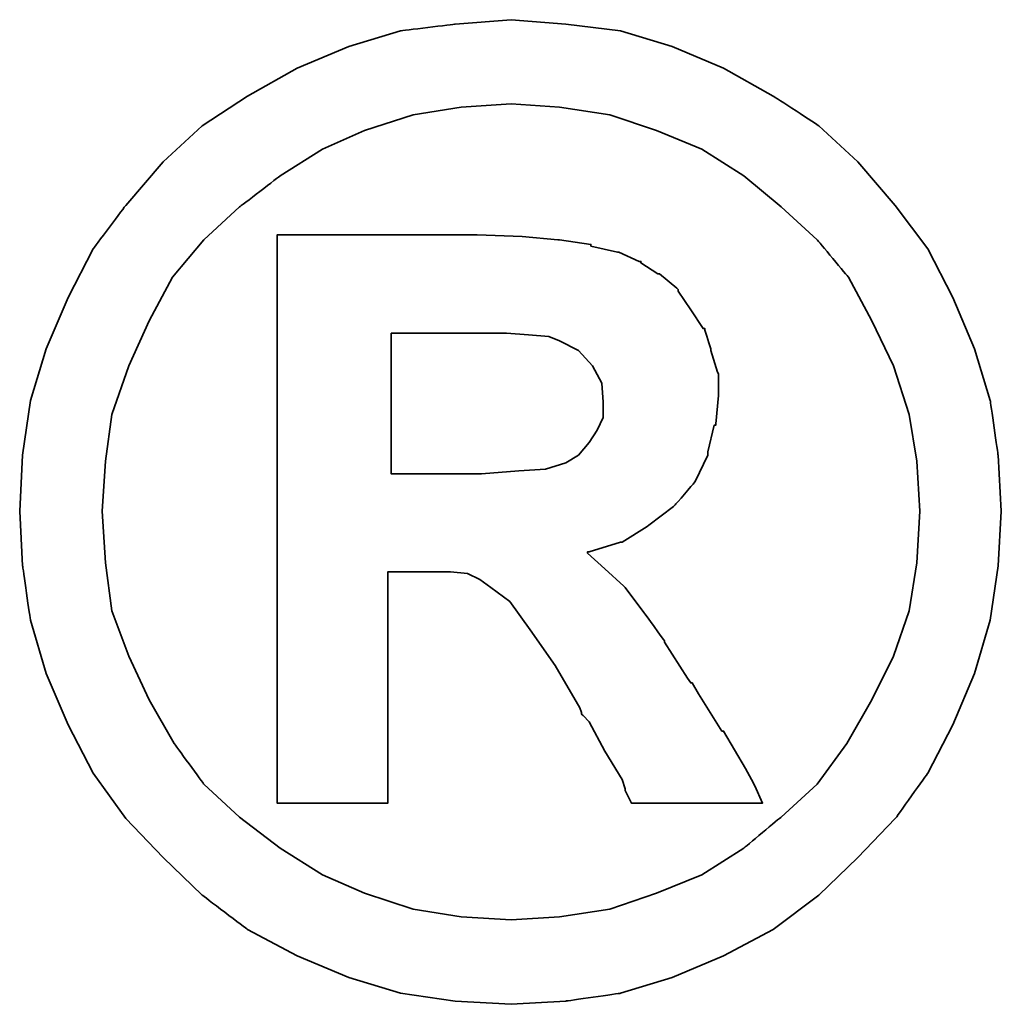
# Model space of a CAD drawing. Header units: millimetres. Extents: x 21 to 336, y 91 to 206.
# Tile 53 of 57: x 285.013 to 285.833, y 129.634 to 130.457. Entities that reach past the tile are written whole.
import ezdxf

# ---------------------------------------------------------------- set-up
doc = ezdxf.new("R2010")
doc.units = ezdxf.units.MM
doc.layers.add('DIM', color=4, linetype='Continuous')
doc.layers.add('layer 1', color=7, linetype='Continuous')

# ---------------------------------------------------------------- blocks, each defined once
blk = doc.blocks.new('TBI MOTION logo(完整正式版)')
at = {"layer": 'layer 1', "color": 22, "lineweight": 35}
for points, knots in [([(81.20634, 4.98624), (81.20634, 4.98624), (81.18649, 5.32862), (81.18649, 5.32862), (81.18649, 5.32862), (81.18649, 5.32862), (81.13886, 5.66206), (81.13886, 5.66206), (81.13886, 5.66206), (81.13886, 5.66206), (81.04359, 5.97764), (81.04359, 5.97764), (81.04359, 5.97764), (81.04359, 5.97764), (80.91061, 6.29124), (80.91061, 6.29124), (80.91061, 6.29124), (80.91061, 6.29124), (80.75778, 6.58697), (80.75778, 6.58697), (80.75778, 6.58697), (80.75778, 6.58697), (80.5593, 6.85294), (80.5593, 6.85294), (80.5593, 6.85294), (80.5593, 6.85294), (80.33105, 7.1189), (80.33105, 7.1189), (80.33105, 7.1189), (80.33105, 7.1189), (80.09287, 7.33921), (80.09287, 7.33921), (80.09287, 7.33921), (80.09287, 7.33921), (79.815, 7.51982), (79.815, 7.51982), (79.815, 7.51982), (79.815, 7.51982), (79.51133, 7.69051), (79.51133, 7.69051), (79.51133, 7.69051), (79.51133, 7.69051), (79.19773, 7.8235), (79.19773, 7.8235), (79.19773, 7.8235), (79.19773, 7.8235), (78.88215, 7.91877), (78.88215, 7.91877), (78.88215, 7.91877), (78.88215, 7.91877), (78.54871, 7.95846), (78.54871, 7.95846), (78.54871, 7.95846), (78.54871, 7.95846), (78.21526, 7.98625), (78.21526, 7.98625), (78.21526, 7.98625), (78.21526, 7.98625), (77.87388, 7.95846), (77.87388, 7.95846), (77.87388, 7.95846), (77.87388, 7.95846), (77.54044, 7.91877), (77.54044, 7.91877), (77.54044, 7.91877), (77.54044, 7.91877), (77.22485, 7.8235), (77.22485, 7.8235), (77.22485, 7.8235), (77.22485, 7.8235), (76.91027, 7.69051), (76.91027, 7.69051), (76.91027, 7.69051), (76.91027, 7.69051), (76.6056, 7.51982), (76.6056, 7.51982), (76.6056, 7.51982), (76.6056, 7.51982), (76.32972, 7.33921), (76.32972, 7.33921), (76.32972, 7.33921), (76.32972, 7.33921), (76.09154, 7.1189), (76.09154, 7.1189), (76.09154, 7.1189), (76.09154, 7.1189), (75.86329, 6.85294), (75.86329, 6.85294), (75.86329, 6.85294), (75.86329, 6.85294), (75.66382, 6.58697), (75.66382, 6.58697), (75.66382, 6.58697), (75.66382, 6.58697), (75.51099, 6.29124), (75.51099, 6.29124), (75.51099, 6.29124), (75.51099, 6.29124), (75.37702, 5.97764), (75.37702, 5.97764), (75.37702, 5.97764), (75.37702, 5.97764), (75.28175, 5.66206), (75.28175, 5.66206), (75.28175, 5.66206), (75.28175, 5.66206), (75.23411, 5.32862), (75.23411, 5.32862), (75.23411, 5.32862), (75.23411, 5.32862), (75.21625, 4.98624), (75.21625, 4.98624), (75.21625, 4.98624), (75.21625, 4.98624), (75.23411, 4.6528), (75.23411, 4.6528), (75.23411, 4.6528), (75.23411, 4.6528), (75.28175, 4.32035), (75.28175, 4.32035), (75.28175, 4.32035), (75.28175, 4.32035), (75.37702, 3.99583), (75.37702, 3.99583), (75.37702, 3.99583), (75.37702, 3.99583), (75.51099, 3.68224), (75.51099, 3.68224), (75.51099, 3.68224), (75.51099, 3.68224), (75.66382, 3.38749), (75.66382, 3.38749), (75.66382, 3.38749), (75.66382, 3.38749), (75.86329, 3.10963), (75.86329, 3.10963), (75.86329, 3.10963), (75.86329, 3.10963), (76.09154, 2.87145), (76.09154, 2.87145), (76.09154, 2.87145), (76.09154, 2.87145), (76.32972, 2.6432), (76.32972, 2.6432), (76.32972, 2.6432), (76.32972, 2.6432), (76.6056, 2.43381), (76.6056, 2.43381), (76.6056, 2.43381), (76.6056, 2.43381), (76.91027, 2.27205), (76.91027, 2.27205), (76.91027, 2.27205), (76.91027, 2.27205), (77.22485, 2.13906), (77.22485, 2.13906), (77.22485, 2.13906), (77.22485, 2.13906), (77.54044, 2.0438), (77.54044, 2.0438), (77.54044, 2.0438), (77.54044, 2.0438), (77.87388, 1.99616), (77.87388, 1.99616), (77.87388, 1.99616), (77.87388, 1.99616), (78.21526, 1.97631), (78.21526, 1.97631), (78.21526, 1.97631), (78.21526, 1.97631), (78.54871, 1.99616), (78.54871, 1.99616), (78.54871, 1.99616), (78.54871, 1.99616), (78.88215, 2.0438), (78.88215, 2.0438), (78.88215, 2.0438), (78.88215, 2.0438), (79.19773, 2.13906), (79.19773, 2.13906), (79.19773, 2.13906), (79.19773, 2.13906), (79.51133, 2.27205), (79.51133, 2.27205), (79.51133, 2.27205), (79.51133, 2.27205), (79.815, 2.43381), (79.815, 2.43381), (79.815, 2.43381), (79.815, 2.43381), (80.09287, 2.6432), (80.09287, 2.6432), (80.09287, 2.6432), (80.09287, 2.6432), (80.33105, 2.87145), (80.33105, 2.87145), (80.33105, 2.87145), (80.33105, 2.87145), (80.5593, 3.10963), (80.5593, 3.10963), (80.5593, 3.10963), (80.5593, 3.10963), (80.75778, 3.38749), (80.75778, 3.38749), (80.75778, 3.38749), (80.75778, 3.38749), (80.91061, 3.68224), (80.91061, 3.68224), (80.91061, 3.68224), (80.91061, 3.68224), (81.04359, 3.99583), (81.04359, 3.99583), (81.04359, 3.99583), (81.04359, 3.99583), (81.13886, 4.32035), (81.13886, 4.32035), (81.13886, 4.32035), (81.13886, 4.32035), (81.18649, 4.6528), (81.18649, 4.6528), (81.18649, 4.6528), (81.18649, 4.6528), (81.20634, 4.98624), (81.20634, 4.98624)], [0, 0, 0, 0, 0.0178571, 0.0178571, 0.0178571, 0.0178572, 0.0357143, 0.0357143, 0.0357143, 0.0357143, 0.0535714, 0.0535714, 0.0535714, 0.0535714, 0.0714286, 0.0714286, 0.0714286, 0.0714286, 0.0892857, 0.0892857, 0.0892857, 0.0892857, 0.1071429, 0.1071429, 0.1071429, 0.1071429, 0.125, 0.125, 0.125, 0.125, 0.1428571, 0.1428571, 0.1428571, 0.1428572, 0.1607143, 0.1607143, 0.1607143, 0.1607143, 0.1785714, 0.1785714, 0.1785714, 0.1785714, 0.1964286, 0.1964286, 0.1964286, 0.1964286, 0.2142857, 0.2142857, 0.2142857, 0.2142857, 0.2321429, 0.2321429, 0.2321429, 0.2321429, 0.25, 0.25, 0.25, 0.25, 0.2678571, 0.2678571, 0.2678571, 0.2678572, 0.2857143, 0.2857143, 0.2857143, 0.2857143, 0.3035714, 0.3035714, 0.3035714, 0.3035714, 0.3214286, 0.3214286, 0.3214286, 0.3214286, 0.3392857, 0.3392857, 0.3392857, 0.3392857, 0.3571429, 0.3571429, 0.3571429, 0.3571429, 0.375, 0.375, 0.375, 0.375, 0.3928571, 0.3928571, 0.3928571, 0.3928572, 0.4107143, 0.4107143, 0.4107143, 0.4107143, 0.4285714, 0.4285714, 0.4285714, 0.4285714, 0.4464286, 0.4464286, 0.4464286, 0.4464286, 0.4642857, 0.4642857, 0.4642857, 0.4642857, 0.4821429, 0.4821429, 0.4821429, 0.4821429, 0.5, 0.5, 0.5, 0.5, 0.5178571, 0.5178571, 0.5178571, 0.5178572, 0.5357143, 0.5357143, 0.5357143, 0.5357143, 0.5535714, 0.5535714, 0.5535714, 0.5535714, 0.5714286, 0.5714286, 0.5714286, 0.5714286, 0.5892857, 0.5892857, 0.5892857, 0.5892857, 0.6071429, 0.6071429, 0.6071429, 0.6071429, 0.625, 0.625, 0.625, 0.625, 0.6428571, 0.6428571, 0.6428571, 0.6428572, 0.6607143, 0.6607143, 0.6607143, 0.6607143, 0.6785714, 0.6785714, 0.6785714, 0.6785714, 0.6964286, 0.6964286, 0.6964286, 0.6964286, 0.7142857, 0.7142857, 0.7142857, 0.7142857, 0.7321429, 0.7321429, 0.7321429, 0.7321429, 0.75, 0.75, 0.75, 0.75, 0.7678571, 0.7678571, 0.7678571, 0.7678572, 0.7857143, 0.7857143, 0.7857143, 0.7857143, 0.8035714, 0.8035714, 0.8035714, 0.8035714, 0.8214286, 0.8214286, 0.8214286, 0.8214286, 0.8392857, 0.8392857, 0.8392857, 0.8392857, 0.8571429, 0.8571429, 0.8571429, 0.8571429, 0.875, 0.875, 0.875, 0.875, 0.8928571, 0.8928571, 0.8928571, 0.8928572, 0.9107143, 0.9107143, 0.9107143, 0.9107143, 0.9285714, 0.9285714, 0.9285714, 0.9285714, 0.9464286, 0.9464286, 0.9464286, 0.9464286, 0.9642857, 0.9642857, 0.9642857, 0.9642857, 0.9821429, 0.9821429, 0.9821429, 0.9821429, 1, 1, 1, 1]), ([(80.71014, 4.98624), (80.71014, 4.98624), (80.69129, 5.29091), (80.69129, 5.29091), (80.69129, 5.29091), (80.69129, 5.29091), (80.64464, 5.57672), (80.64464, 5.57672), (80.64464, 5.57672), (80.64464, 5.57672), (80.54937, 5.87245), (80.54937, 5.87245), (80.54937, 5.87245), (80.54937, 5.87245), (80.41639, 6.14833), (80.41639, 6.14833), (80.41639, 6.14833), (80.41639, 6.14833), (80.27349, 6.41429), (80.27349, 6.41429), (80.27349, 6.41429), (80.27349, 6.41429), (80.08295, 6.64255), (80.08295, 6.64255), (80.08295, 6.64255), (80.08295, 6.64255), (79.86264, 6.84301), (79.86264, 6.84301), (79.86264, 6.84301), (79.86264, 6.84301), (79.63439, 7.03355), (79.63439, 7.03355), (79.63439, 7.03355), (79.63439, 7.03355), (79.37835, 7.1963), (79.37835, 7.1963), (79.37835, 7.1963), (79.37835, 7.1963), (79.10246, 7.30944), (79.10246, 7.30944), (79.10246, 7.30944), (79.10246, 7.30944), (78.81665, 7.40471), (78.81665, 7.40471), (78.81665, 7.40471), (78.81665, 7.40471), (78.511, 7.45234), (78.511, 7.45234), (78.511, 7.45234), (78.511, 7.45234), (78.21526, 7.47219), (78.21526, 7.47219), (78.21526, 7.47219), (78.21526, 7.47219), (77.9106, 7.45234), (77.9106, 7.45234), (77.9106, 7.45234), (77.9106, 7.45234), (77.61685, 7.40471), (77.61685, 7.40471), (77.61685, 7.40471), (77.61685, 7.40471), (77.32012, 7.30944), (77.32012, 7.30944), (77.32012, 7.30944), (77.32012, 7.30944), (77.06309, 7.1963), (77.06309, 7.1963), (77.06309, 7.1963), (77.06309, 7.1963), (76.80606, 7.03355), (76.80606, 7.03355), (76.80606, 7.03355), (76.80606, 7.03355), (76.55797, 6.84301), (76.55797, 6.84301), (76.55797, 6.84301), (76.55797, 6.84301), (76.34063, 6.64255), (76.34063, 6.64255), (76.34063, 6.64255), (76.34063, 6.64255), (76.1491, 6.41429), (76.1491, 6.41429), (76.1491, 6.41429), (76.1491, 6.41429), (76.0062, 6.14833), (76.0062, 6.14833), (76.0062, 6.14833), (76.0062, 6.14833), (75.88314, 5.87245), (75.88314, 5.87245), (75.88314, 5.87245), (75.88314, 5.87245), (75.77794, 5.57672), (75.77794, 5.57672), (75.77794, 5.57672), (75.77794, 5.57672), (75.73924, 5.29091), (75.73924, 5.29091), (75.73924, 5.29091), (75.73924, 5.29091), (75.72039, 4.98624), (75.72039, 4.98624), (75.72039, 4.98624), (75.72039, 4.98624), (75.73924, 4.67165), (75.73924, 4.67165), (75.73924, 4.67165), (75.73924, 4.67165), (75.77794, 4.37791), (75.77794, 4.37791), (75.77794, 4.37791), (75.77794, 4.37791), (75.88314, 4.10102), (75.88314, 4.10102), (75.88314, 4.10102), (75.88314, 4.10102), (76.0062, 3.83407), (76.0062, 3.83407), (76.0062, 3.83407), (76.0062, 3.83407), (76.15902, 3.56811), (76.15902, 3.56811), (76.15902, 3.56811), (76.15902, 3.56811), (76.34063, 3.32001), (76.34063, 3.32001), (76.34063, 3.32001), (76.34063, 3.32001), (76.55797, 3.11955), (76.55797, 3.11955), (76.55797, 3.11955), (76.55797, 3.11955), (76.80606, 2.92901), (76.80606, 2.92901), (76.80606, 2.92901), (76.80606, 2.92901), (77.06309, 2.76725), (77.06309, 2.76725), (77.06309, 2.76725), (77.06309, 2.76725), (77.32012, 2.65412), (77.32012, 2.65412), (77.32012, 2.65412), (77.32012, 2.65412), (77.61685, 2.55786), (77.61685, 2.55786), (77.61685, 2.55786), (77.61685, 2.55786), (77.9106, 2.51022), (77.9106, 2.51022), (77.9106, 2.51022), (77.9106, 2.51022), (78.21526, 2.49137), (78.21526, 2.49137), (78.21526, 2.49137), (78.21526, 2.49137), (78.511, 2.51022), (78.511, 2.51022), (78.511, 2.51022), (78.511, 2.51022), (78.81665, 2.55786), (78.81665, 2.55786), (78.81665, 2.55786), (78.81665, 2.55786), (79.10246, 2.65412), (79.10246, 2.65412), (79.10246, 2.65412), (79.10246, 2.65412), (79.37835, 2.76725), (79.37835, 2.76725), (79.37835, 2.76725), (79.37835, 2.76725), (79.63439, 2.92901), (79.63439, 2.92901), (79.63439, 2.92901), (79.63439, 2.92901), (79.86264, 3.11955), (79.86264, 3.11955), (79.86264, 3.11955), (79.86264, 3.11955), (80.08295, 3.32001), (80.08295, 3.32001), (80.08295, 3.32001), (80.08295, 3.32001), (80.26356, 3.56811), (80.26356, 3.56811), (80.26356, 3.56811), (80.26356, 3.56811), (80.41639, 3.83407), (80.41639, 3.83407), (80.41639, 3.83407), (80.41639, 3.83407), (80.54937, 4.10102), (80.54937, 4.10102), (80.54937, 4.10102), (80.54937, 4.10102), (80.64464, 4.37791), (80.64464, 4.37791), (80.64464, 4.37791), (80.64464, 4.37791), (80.69129, 4.67165), (80.69129, 4.67165), (80.69129, 4.67165), (80.69129, 4.67165), (80.71014, 4.98624), (80.71014, 4.98624)], [0, 0, 0, 0, 0.0192308, 0.0192308, 0.0192308, 0.0192308, 0.0384615, 0.0384615, 0.0384615, 0.0384615, 0.0576923, 0.0576923, 0.0576923, 0.0576923, 0.0769231, 0.0769231, 0.0769231, 0.0769231, 0.0961538, 0.0961538, 0.0961538, 0.0961539, 0.1153846, 0.1153846, 0.1153846, 0.1153846, 0.1346154, 0.1346154, 0.1346154, 0.1346154, 0.1538462, 0.1538462, 0.1538462, 0.1538462, 0.1730769, 0.1730769, 0.1730769, 0.1730769, 0.1923077, 0.1923077, 0.1923077, 0.1923077, 0.2115385, 0.2115385, 0.2115385, 0.2115385, 0.2307692, 0.2307692, 0.2307692, 0.2307692, 0.25, 0.25, 0.25, 0.25, 0.2692308, 0.2692308, 0.2692308, 0.2692308, 0.2884615, 0.2884615, 0.2884615, 0.2884615, 0.3076923, 0.3076923, 0.3076923, 0.3076923, 0.3269231, 0.3269231, 0.3269231, 0.3269231, 0.3461538, 0.3461538, 0.3461538, 0.3461539, 0.3653846, 0.3653846, 0.3653846, 0.3653846, 0.3846154, 0.3846154, 0.3846154, 0.3846154, 0.4038462, 0.4038462, 0.4038462, 0.4038462, 0.4230769, 0.4230769, 0.4230769, 0.4230769, 0.4423077, 0.4423077, 0.4423077, 0.4423077, 0.4615385, 0.4615385, 0.4615385, 0.4615385, 0.4807692, 0.4807692, 0.4807692, 0.4807692, 0.5, 0.5, 0.5, 0.5, 0.5192308, 0.5192308, 0.5192308, 0.5192308, 0.5384615, 0.5384615, 0.5384615, 0.5384615, 0.5576923, 0.5576923, 0.5576923, 0.5576923, 0.5769231, 0.5769231, 0.5769231, 0.5769231, 0.5961538, 0.5961538, 0.5961538, 0.5961539, 0.6153846, 0.6153846, 0.6153846, 0.6153846, 0.6346154, 0.6346154, 0.6346154, 0.6346154, 0.6538462, 0.6538462, 0.6538462, 0.6538462, 0.6730769, 0.6730769, 0.6730769, 0.6730769, 0.6923077, 0.6923077, 0.6923077, 0.6923077, 0.7115385, 0.7115385, 0.7115385, 0.7115385, 0.7307692, 0.7307692, 0.7307692, 0.7307692, 0.75, 0.75, 0.75, 0.75, 0.7692308, 0.7692308, 0.7692308, 0.7692308, 0.7884615, 0.7884615, 0.7884615, 0.7884615, 0.8076923, 0.8076923, 0.8076923, 0.8076923, 0.8269231, 0.8269231, 0.8269231, 0.8269231, 0.8461538, 0.8461538, 0.8461538, 0.8461539, 0.8653846, 0.8653846, 0.8653846, 0.8653846, 0.8846154, 0.8846154, 0.8846154, 0.8846154, 0.9038462, 0.9038462, 0.9038462, 0.9038462, 0.9230769, 0.9230769, 0.9230769, 0.9230769, 0.9423077, 0.9423077, 0.9423077, 0.9423077, 0.9615385, 0.9615385, 0.9615385, 0.9615385, 0.9807692, 0.9807692, 0.9807692, 0.9807692, 1, 1, 1, 1]), ([(76.78721, 3.2823), (76.78721, 3.2823), (76.78721, 3.32001), (76.78721, 3.32001), (76.78721, 3.32001), (76.78721, 3.32001), (76.78721, 3.42422), (76.78721, 3.42422), (76.78721, 3.42422), (76.78721, 3.42422), (76.78721, 3.59689), (76.78721, 3.59689), (76.78721, 3.59689), (76.78721, 3.59689), (76.78721, 3.80529), (76.78721, 3.80529), (76.78721, 3.80529), (76.78721, 3.80529), (76.78721, 4.0524), (76.78721, 4.0524), (76.78721, 4.0524), (76.78721, 4.0524), (76.78721, 4.32035), (76.78721, 4.32035), (76.78721, 4.32035), (76.78721, 4.32035), (76.78721, 4.92868), (76.78721, 4.92868), (76.78721, 4.92868), (76.78721, 4.92868), (76.78721, 5.53801), (76.78721, 5.53801), (76.78721, 5.53801), (76.78721, 5.53801), (76.78721, 5.82482), (76.78721, 5.82482), (76.78721, 5.82482), (76.78721, 5.82482), (76.78721, 6.07291), (76.78721, 6.07291), (76.78721, 6.07291), (76.78721, 6.07291), (76.78721, 6.30017), (76.78721, 6.30017), (76.78721, 6.30017), (76.78721, 6.30017), (76.78721, 6.45399), (76.78721, 6.45399), (76.78721, 6.45399), (76.78721, 6.45399), (76.78721, 6.5572), (76.78721, 6.5572), (76.78721, 6.5572), (76.78721, 6.5572), (76.78721, 6.59689), (76.78721, 6.59689), (76.78721, 6.59689), (76.78721, 6.59689), (76.78721, 6.67232), (76.78721, 6.67232), (76.78721, 6.67232), (76.78721, 6.67232), (76.8537, 6.67232), (76.8537, 6.67232), (76.8537, 6.67232), (76.8537, 6.67232), (76.87355, 6.67232), (76.87355, 6.67232), (76.87355, 6.67232), (76.87355, 6.67232), (76.91027, 6.67232), (76.91027, 6.67232), (76.91027, 6.67232), (76.91027, 6.67232), (77.04424, 6.67232), (77.04424, 6.67232), (77.04424, 6.67232), (77.04424, 6.67232), (77.22485, 6.67232), (77.22485, 6.67232), (77.22485, 6.67232), (77.22485, 6.67232), (77.43524, 6.67232), (77.43524, 6.67232), (77.43524, 6.67232), (77.43524, 6.67232), (77.65357, 6.67232), (77.65357, 6.67232), (77.65357, 6.67232), (77.65357, 6.67232), (77.82625, 6.67232), (77.82625, 6.67232), (77.82625, 6.67232), (77.82625, 6.67232), (77.94037, 6.67232), (77.94037, 6.67232), (77.94037, 6.67232), (77.94037, 6.67232), (77.97709, 6.67232), (77.97709, 6.67232), (77.97709, 6.67232), (77.97709, 6.67232), (77.99694, 6.67232), (77.99694, 6.67232), (77.99694, 6.67232), (77.99694, 6.67232), (78.00686, 6.67232), (78.00686, 6.67232), (78.00686, 6.67232), (78.00686, 6.67232), (78.28275, 6.6624), (78.28275, 6.6624), (78.28275, 6.6624), (78.28275, 6.6624), (78.50107, 6.64255), (78.50107, 6.64255), (78.50107, 6.64255), (78.50107, 6.64255), (78.511, 6.64255), (78.511, 6.64255), (78.511, 6.64255), (78.511, 6.64255), (78.70154, 6.61476), (78.70154, 6.61476), (78.70154, 6.61476), (78.70154, 6.61476), (78.70154, 6.60483), (78.70154, 6.60483), (78.70154, 6.60483), (78.70154, 6.60483), (78.86429, 6.56713), (78.86429, 6.56713), (78.86429, 6.56713), (78.86429, 6.56713), (78.87223, 6.56713), (78.87223, 6.56713), (78.87223, 6.56713), (78.87223, 6.56713), (78.99727, 6.51056), (78.99727, 6.51056), (78.99727, 6.51056), (78.99727, 6.51056), (79.00719, 6.51056), (79.00719, 6.51056), (79.00719, 6.51056), (79.00719, 6.51056), (79.00719, 6.50162), (79.00719, 6.50162), (79.00719, 6.50162), (79.00719, 6.50162), (79.1104, 6.43415), (79.1104, 6.43415), (79.1104, 6.43415), (79.1104, 6.43415), (79.12132, 6.43415), (79.12132, 6.43415), (79.12132, 6.43415), (79.12132, 6.43415), (79.22552, 6.34781), (79.22552, 6.34781), (79.22552, 6.34781), (79.22552, 6.34781), (79.23544, 6.33888), (79.23544, 6.33888), (79.23544, 6.33888), (79.23544, 6.33888), (79.23544, 6.32895), (79.23544, 6.32895), (79.23544, 6.32895), (79.23544, 6.32895), (79.31087, 6.21483), (79.31087, 6.21483), (79.31087, 6.21483), (79.31087, 6.21483), (79.38629, 6.1007), (79.38629, 6.1007), (79.38629, 6.1007), (79.38629, 6.1007), (79.3972, 6.1007), (79.3972, 6.1007), (79.3972, 6.1007), (79.3972, 6.1007), (79.3972, 6.09078), (79.3972, 6.09078), (79.3972, 6.09078), (79.3972, 6.09078), (79.43392, 5.97764), (79.43392, 5.97764), (79.43392, 5.97764), (79.43392, 5.97764), (79.43392, 5.96772), (79.43392, 5.96772), (79.43392, 5.96772), (79.43392, 5.96772), (79.47362, 5.83474), (79.47362, 5.83474), (79.47362, 5.83474), (79.47362, 5.83474), (79.48156, 5.82482), (79.48156, 5.82482), (79.48156, 5.82482), (79.48156, 5.82482), (79.48156, 5.69977), (79.48156, 5.69977), (79.48156, 5.69977), (79.48156, 5.69977), (79.48156, 5.69183), (79.48156, 5.69183), (79.48156, 5.69183), (79.48156, 5.69183), (79.4637, 5.51915), (79.4637, 5.51915), (79.4637, 5.51915), (79.4637, 5.51915), (79.4637, 5.51122), (79.4637, 5.51122), (79.4637, 5.51122), (79.4637, 5.51122), (79.45377, 5.51122), (79.45377, 5.51122), (79.45377, 5.51122), (79.45377, 5.51122), (79.41507, 5.34847), (79.41507, 5.34847), (79.41507, 5.34847), (79.41507, 5.34847), (79.41507, 5.33854), (79.41507, 5.33854), (79.41507, 5.33854), (79.41507, 5.33854), (79.41507, 5.32862), (79.41507, 5.32862), (79.41507, 5.32862), (79.41507, 5.32862), (79.33865, 5.16785), (79.33865, 5.16785), (79.33865, 5.16785), (79.33865, 5.16785), (79.33071, 5.15693), (79.33071, 5.15693), (79.33071, 5.15693), (79.33071, 5.15693), (79.2156, 5.02495), (79.2156, 5.02495), (79.2156, 5.02495), (79.2156, 5.02495), (79.20567, 5.01502), (79.20567, 5.01502), (79.20567, 5.01502), (79.20567, 5.01502), (79.05483, 4.89991), (79.05483, 4.89991), (79.05483, 4.89991), (79.05483, 4.89991), (79.04491, 4.89197), (79.04491, 4.89197), (79.04491, 4.89197), (79.04491, 4.89197), (78.89208, 4.7967), (78.89208, 4.7967), (78.89208, 4.7967), (78.89208, 4.7967), (78.88215, 4.7967), (78.88215, 4.7967), (78.88215, 4.7967), (78.88215, 4.7967), (78.69161, 4.73913), (78.69161, 4.73913), (78.69161, 4.73913), (78.69161, 4.73913), (78.68169, 4.73913), (78.68169, 4.73913), (78.68169, 4.73913), (78.68169, 4.73913), (78.68169, 4.72921), (78.68169, 4.72921), (78.68169, 4.72921), (78.68169, 4.72921), (78.78688, 4.63394), (78.78688, 4.63394), (78.78688, 4.63394), (78.78688, 4.63394), (78.902, 4.52875), (78.902, 4.52875), (78.902, 4.52875), (78.902, 4.52875), (78.91093, 4.52081), (78.91093, 4.52081), (78.91093, 4.52081), (78.91093, 4.52081), (79.02506, 4.36798), (79.02506, 4.36798), (79.02506, 4.36798), (79.02506, 4.36798), (79.1501, 4.1953), (79.1501, 4.1953), (79.1501, 4.1953), (79.1501, 4.1953), (79.1501, 4.18736), (79.1501, 4.18736), (79.1501, 4.18736), (79.1501, 4.18736), (79.29201, 3.96705), (79.29201, 3.96705), (79.29201, 3.96705), (79.29201, 3.96705), (79.31087, 3.93828), (79.31087, 3.93828), (79.31087, 3.93828), (79.31087, 3.93828), (79.32079, 3.93828), (79.32079, 3.93828), (79.32079, 3.93828), (79.32079, 3.93828), (79.3585, 3.87178), (79.3585, 3.87178), (79.3585, 3.87178), (79.3585, 3.87178), (79.50141, 3.64353), (79.50141, 3.64353), (79.50141, 3.64353), (79.50141, 3.64353), (79.51133, 3.64353), (79.51133, 3.64353), (79.51133, 3.64353), (79.51133, 3.64353), (79.64431, 3.41528), (79.64431, 3.41528), (79.64431, 3.41528), (79.64431, 3.41528), (79.68202, 3.3478), (79.68202, 3.3478), (79.68202, 3.3478), (79.68202, 3.3478), (79.70187, 3.31009), (79.70187, 3.31009), (79.70187, 3.31009), (79.70187, 3.31009), (79.7495, 3.2049), (79.7495, 3.2049), (79.7495, 3.2049), (79.7495, 3.2049), (79.64431, 3.2049), (79.64431, 3.2049), (79.64431, 3.2049), (79.64431, 3.2049), (79.62546, 3.2049), (79.62546, 3.2049), (79.62546, 3.2049), (79.62546, 3.2049), (79.53912, 3.2049), (79.53912, 3.2049), (79.53912, 3.2049), (79.53912, 3.2049), (79.31087, 3.2049), (79.31087, 3.2049), (79.31087, 3.2049), (79.31087, 3.2049), (79.08262, 3.2049), (79.08262, 3.2049), (79.08262, 3.2049), (79.08262, 3.2049), (79.00719, 3.2049), (79.00719, 3.2049), (79.00719, 3.2049), (79.00719, 3.2049), (78.98735, 3.2049), (78.98735, 3.2049), (78.98735, 3.2049), (78.98735, 3.2049), (78.94964, 3.2049), (78.94964, 3.2049), (78.94964, 3.2049), (78.94964, 3.2049), (78.92979, 3.24459), (78.92979, 3.24459), (78.92979, 3.24459), (78.92979, 3.24459), (78.91093, 3.2823), (78.91093, 3.2823), (78.91093, 3.2823), (78.91093, 3.2823), (78.91093, 3.29223), (78.91093, 3.29223), (78.91093, 3.29223), (78.91093, 3.29223), (78.89208, 3.3478), (78.89208, 3.3478), (78.89208, 3.3478), (78.89208, 3.3478), (78.78688, 3.52048), (78.78688, 3.52048), (78.78688, 3.52048), (78.78688, 3.52048), (78.69161, 3.7001), (78.69161, 3.7001), (78.69161, 3.7001), (78.69161, 3.7001), (78.6539, 3.7388), (78.6539, 3.7388), (78.6539, 3.7388), (78.6539, 3.7388), (78.64398, 3.74873), (78.64398, 3.74873), (78.64398, 3.74873), (78.64398, 3.74873), (78.64398, 3.75766), (78.64398, 3.75766), (78.64398, 3.75766), (78.64398, 3.75766), (78.63405, 3.78644), (78.63405, 3.78644), (78.63405, 3.78644), (78.63405, 3.78644), (78.48321, 4.04347), (78.48321, 4.04347), (78.48321, 4.04347), (78.48321, 4.04347), (78.33038, 4.2618), (78.33038, 4.2618), (78.33038, 4.2618), (78.33038, 4.2618), (78.20732, 4.43447), (78.20732, 4.43447), (78.20732, 4.43447), (78.20732, 4.43447), (78.09221, 4.52081), (78.09221, 4.52081), (78.09221, 4.52081), (78.09221, 4.52081), (78.02472, 4.56845), (78.02472, 4.56845), (78.02472, 4.56845), (78.02472, 4.56845), (77.9493, 4.60616), (77.9493, 4.60616), (77.9493, 4.60616), (77.9493, 4.60616), (77.8451, 4.61608), (77.8451, 4.61608), (77.8451, 4.61608), (77.8451, 4.61608), (77.71113, 4.61608), (77.71113, 4.61608), (77.71113, 4.61608), (77.71113, 4.61608), (77.69128, 4.61608), (77.69128, 4.61608), (77.69128, 4.61608), (77.69128, 4.61608), (77.67342, 4.61608), (77.67342, 4.61608), (77.67342, 4.61608), (77.67342, 4.61608), (77.5583, 4.61608), (77.5583, 4.61608), (77.5583, 4.61608), (77.5583, 4.61608), (77.46303, 4.61608), (77.46303, 4.61608), (77.46303, 4.61608), (77.46303, 4.61608), (77.46303, 4.54761), (77.46303, 4.54761), (77.46303, 4.54761), (77.46303, 4.54761), (77.46303, 4.47318), (77.46303, 4.47318), (77.46303, 4.47318), (77.46303, 4.47318), (77.46303, 4.24294), (77.46303, 4.24294), (77.46303, 4.24294), (77.46303, 4.24294), (77.46303, 3.99583), (77.46303, 3.99583), (77.46303, 3.99583), (77.46303, 3.99583), (77.46303, 3.72888), (77.46303, 3.72888), (77.46303, 3.72888), (77.46303, 3.72888), (77.46303, 3.51055), (77.46303, 3.51055), (77.46303, 3.51055), (77.46303, 3.51055), (77.46303, 3.42422), (77.46303, 3.42422), (77.46303, 3.42422), (77.46303, 3.42422), (77.46303, 3.35773), (77.46303, 3.35773), (77.46303, 3.35773), (77.46303, 3.35773), (77.46303, 3.30017), (77.46303, 3.30017), (77.46303, 3.30017), (77.46303, 3.30017), (77.46303, 3.2823), (77.46303, 3.2823), (77.46303, 3.2823), (77.46303, 3.2823), (77.46303, 3.2049), (77.46303, 3.2049), (77.46303, 3.2049), (77.46303, 3.2049), (77.39753, 3.2049), (77.39753, 3.2049), (77.39753, 3.2049), (77.39753, 3.2049), (77.37768, 3.2049), (77.37768, 3.2049), (77.37768, 3.2049), (77.37768, 3.2049), (77.32012, 3.2049), (77.32012, 3.2049), (77.32012, 3.2049), (77.32012, 3.2049), (77.12165, 3.2049), (77.12165, 3.2049), (77.12165, 3.2049), (77.12165, 3.2049), (76.94897, 3.2049), (76.94897, 3.2049), (76.94897, 3.2049), (76.94897, 3.2049), (76.8924, 3.2049), (76.8924, 3.2049), (76.8924, 3.2049), (76.8924, 3.2049), (76.8537, 3.2049), (76.8537, 3.2049), (76.8537, 3.2049), (76.8537, 3.2049), (76.78721, 3.2049), (76.78721, 3.2049), (76.78721, 3.2049), (76.78721, 3.2049), (76.78721, 3.2823), (76.78721, 3.2823)], [0, 0, 0, 0, 0.0074074, 0.0074074, 0.0074074, 0.0074074, 0.0148148, 0.0148148, 0.0148148, 0.0148148, 0.0222222, 0.0222222, 0.0222222, 0.0222222, 0.0296296, 0.0296296, 0.0296296, 0.0296296, 0.037037, 0.037037, 0.037037, 0.037037, 0.0444444, 0.0444444, 0.0444444, 0.0444445, 0.0518519, 0.0518519, 0.0518519, 0.0518519, 0.0592593, 0.0592593, 0.0592593, 0.0592593, 0.0666667, 0.0666667, 0.0666667, 0.0666667, 0.0740741, 0.0740741, 0.0740741, 0.0740741, 0.0814815, 0.0814815, 0.0814815, 0.0814815, 0.0888889, 0.0888889, 0.0888889, 0.0888889, 0.0962963, 0.0962963, 0.0962963, 0.0962963, 0.1037037, 0.1037037, 0.1037037, 0.1037037, 0.1111111, 0.1111111, 0.1111111, 0.1111111, 0.1185185, 0.1185185, 0.1185185, 0.1185185, 0.1259259, 0.1259259, 0.1259259, 0.1259259, 0.1333333, 0.1333333, 0.1333333, 0.1333333, 0.1407407, 0.1407407, 0.1407407, 0.1407408, 0.1481481, 0.1481481, 0.1481481, 0.1481482, 0.1555556, 0.1555556, 0.1555556, 0.1555556, 0.162963, 0.162963, 0.162963, 0.162963, 0.1703704, 0.1703704, 0.1703704, 0.1703704, 0.1777778, 0.1777778, 0.1777778, 0.1777778, 0.1851852, 0.1851852, 0.1851852, 0.1851852, 0.1925926, 0.1925926, 0.1925926, 0.1925926, 0.2, 0.2, 0.2, 0.2, 0.2074074, 0.2074074, 0.2074074, 0.2074074, 0.2148148, 0.2148148, 0.2148148, 0.2148148, 0.2222222, 0.2222222, 0.2222222, 0.2222222, 0.2296296, 0.2296296, 0.2296296, 0.2296296, 0.237037, 0.237037, 0.237037, 0.237037, 0.2444444, 0.2444444, 0.2444444, 0.2444445, 0.2518519, 0.2518519, 0.2518519, 0.2518519, 0.2592593, 0.2592593, 0.2592593, 0.2592593, 0.2666667, 0.2666667, 0.2666667, 0.2666667, 0.2740741, 0.2740741, 0.2740741, 0.2740741, 0.2814815, 0.2814815, 0.2814815, 0.2814815, 0.2888889, 0.2888889, 0.2888889, 0.2888889, 0.2962963, 0.2962963, 0.2962963, 0.2962963, 0.3037037, 0.3037037, 0.3037037, 0.3037037, 0.3111111, 0.3111111, 0.3111111, 0.3111111, 0.3185185, 0.3185185, 0.3185185, 0.3185185, 0.3259259, 0.3259259, 0.3259259, 0.3259259, 0.3333333, 0.3333333, 0.3333333, 0.3333333, 0.3407407, 0.3407407, 0.3407407, 0.3407408, 0.3481481, 0.3481481, 0.3481481, 0.3481482, 0.3555556, 0.3555556, 0.3555556, 0.3555556, 0.362963, 0.362963, 0.362963, 0.362963, 0.3703704, 0.3703704, 0.3703704, 0.3703704, 0.3777778, 0.3777778, 0.3777778, 0.3777778, 0.3851852, 0.3851852, 0.3851852, 0.3851852, 0.3925926, 0.3925926, 0.3925926, 0.3925926, 0.4, 0.4, 0.4, 0.4, 0.4074074, 0.4074074, 0.4074074, 0.4074074, 0.4148148, 0.4148148, 0.4148148, 0.4148148, 0.4222222, 0.4222222, 0.4222222, 0.4222222, 0.4296296, 0.4296296, 0.4296296, 0.4296296, 0.437037, 0.437037, 0.437037, 0.437037, 0.4444444, 0.4444444, 0.4444444, 0.4444445, 0.4518519, 0.4518519, 0.4518519, 0.4518519, 0.4592593, 0.4592593, 0.4592593, 0.4592593, 0.4666667, 0.4666667, 0.4666667, 0.4666667, 0.4740741, 0.4740741, 0.4740741, 0.4740741, 0.4814815, 0.4814815, 0.4814815, 0.4814815, 0.4888889, 0.4888889, 0.4888889, 0.4888889, 0.4962963, 0.4962963, 0.4962963, 0.4962963, 0.5037037, 0.5037037, 0.5037037, 0.5037037, 0.5111111, 0.5111111, 0.5111111, 0.5111111, 0.5185185, 0.5185185, 0.5185185, 0.5185185, 0.5259259, 0.5259259, 0.5259259, 0.5259259, 0.5333333, 0.5333333, 0.5333333, 0.5333333, 0.5407407, 0.5407407, 0.5407407, 0.5407408, 0.5481481, 0.5481481, 0.5481481, 0.5481482, 0.5555556, 0.5555556, 0.5555556, 0.5555556, 0.562963, 0.562963, 0.562963, 0.562963, 0.5703704, 0.5703704, 0.5703704, 0.5703704, 0.5777778, 0.5777778, 0.5777778, 0.5777778, 0.5851852, 0.5851852, 0.5851852, 0.5851852, 0.5925926, 0.5925926, 0.5925926, 0.5925926, 0.6, 0.6, 0.6, 0.6, 0.6074074, 0.6074074, 0.6074074, 0.6074074, 0.6148148, 0.6148148, 0.6148148, 0.6148148, 0.6222222, 0.6222222, 0.6222222, 0.6222222, 0.6296296, 0.6296296, 0.6296296, 0.6296296, 0.637037, 0.637037, 0.637037, 0.637037, 0.6444444, 0.6444444, 0.6444444, 0.6444445, 0.6518519, 0.6518519, 0.6518519, 0.6518519, 0.6592593, 0.6592593, 0.6592593, 0.6592593, 0.6666667, 0.6666667, 0.6666667, 0.6666667, 0.6740741, 0.6740741, 0.6740741, 0.6740741, 0.6814815, 0.6814815, 0.6814815, 0.6814815, 0.6888889, 0.6888889, 0.6888889, 0.6888889, 0.6962963, 0.6962963, 0.6962963, 0.6962963, 0.7037037, 0.7037037, 0.7037037, 0.7037037, 0.7111111, 0.7111111, 0.7111111, 0.7111111, 0.7185185, 0.7185185, 0.7185185, 0.7185185, 0.7259259, 0.7259259, 0.7259259, 0.7259259, 0.7333333, 0.7333333, 0.7333333, 0.7333333, 0.7407407, 0.7407407, 0.7407407, 0.7407408, 0.7481481, 0.7481481, 0.7481481, 0.7481482, 0.7555556, 0.7555556, 0.7555556, 0.7555556, 0.762963, 0.762963, 0.762963, 0.762963, 0.7703704, 0.7703704, 0.7703704, 0.7703704, 0.7777778, 0.7777778, 0.7777778, 0.7777778, 0.7851852, 0.7851852, 0.7851852, 0.7851852, 0.7925926, 0.7925926, 0.7925926, 0.7925926, 0.8, 0.8, 0.8, 0.8, 0.8074074, 0.8074074, 0.8074074, 0.8074074, 0.8148148, 0.8148148, 0.8148148, 0.8148148, 0.8222222, 0.8222222, 0.8222222, 0.8222222, 0.8296296, 0.8296296, 0.8296296, 0.8296296, 0.837037, 0.837037, 0.837037, 0.837037, 0.8444444, 0.8444444, 0.8444444, 0.8444445, 0.8518519, 0.8518519, 0.8518519, 0.8518519, 0.8592593, 0.8592593, 0.8592593, 0.8592593, 0.8666667, 0.8666667, 0.8666667, 0.8666667, 0.8740741, 0.8740741, 0.8740741, 0.8740741, 0.8814815, 0.8814815, 0.8814815, 0.8814815, 0.8888889, 0.8888889, 0.8888889, 0.8888889, 0.8962963, 0.8962963, 0.8962963, 0.8962963, 0.9037037, 0.9037037, 0.9037037, 0.9037037, 0.9111111, 0.9111111, 0.9111111, 0.9111111, 0.9185185, 0.9185185, 0.9185185, 0.9185185, 0.9259259, 0.9259259, 0.9259259, 0.9259259, 0.9333333, 0.9333333, 0.9333333, 0.9333333, 0.9407407, 0.9407407, 0.9407407, 0.9407408, 0.9481481, 0.9481481, 0.9481481, 0.9481482, 0.9555556, 0.9555556, 0.9555556, 0.9555556, 0.962963, 0.962963, 0.962963, 0.962963, 0.9703704, 0.9703704, 0.9703704, 0.9703704, 0.9777778, 0.9777778, 0.9777778, 0.9777778, 0.9851852, 0.9851852, 0.9851852, 0.9851852, 0.9925926, 0.9925926, 0.9925926, 0.9925926, 1, 1, 1, 1]), ([(77.48288, 6.07291), (77.48288, 6.07291), (77.48288, 5.99551), (77.48288, 5.99551), (77.48288, 5.99551), (77.48288, 5.99551), (77.48288, 5.82482), (77.48288, 5.82482), (77.48288, 5.82482), (77.48288, 5.82482), (77.48288, 5.63328), (77.48288, 5.63328), (77.48288, 5.63328), (77.48288, 5.63328), (77.48288, 5.46358), (77.48288, 5.46358), (77.48288, 5.46358), (77.48288, 5.46358), (77.48288, 5.29091), (77.48288, 5.29091), (77.48288, 5.29091), (77.48288, 5.29091), (77.48288, 5.21449), (77.48288, 5.21449), (77.48288, 5.21449), (77.48288, 5.21449), (77.50074, 5.21449), (77.50074, 5.21449), (77.50074, 5.21449), (77.50074, 5.21449), (77.71113, 5.21449), (77.71113, 5.21449), (77.71113, 5.21449), (77.71113, 5.21449), (77.94037, 5.21449), (77.94037, 5.21449), (77.94037, 5.21449), (77.94037, 5.21449), (78.01579, 5.21449), (78.01579, 5.21449), (78.01579, 5.21449), (78.01579, 5.21449), (78.03465, 5.21449), (78.03465, 5.21449), (78.03465, 5.21449), (78.03465, 5.21449), (78.2629, 5.23335), (78.2629, 5.23335), (78.2629, 5.23335), (78.2629, 5.23335), (78.42565, 5.24327), (78.42565, 5.24327), (78.42565, 5.24327), (78.42565, 5.24327), (78.54871, 5.28098), (78.54871, 5.28098), (78.54871, 5.28098), (78.54871, 5.28098), (78.62611, 5.32862), (78.62611, 5.32862), (78.62611, 5.32862), (78.62611, 5.32862), (78.69161, 5.40503), (78.69161, 5.40503), (78.69161, 5.40503), (78.69161, 5.40503), (78.73925, 5.48145), (78.73925, 5.48145), (78.73925, 5.48145), (78.73925, 5.48145), (78.77696, 5.55885), (78.77696, 5.55885), (78.77696, 5.55885), (78.77696, 5.55885), (78.77696, 5.65214), (78.77696, 5.65214), (78.77696, 5.65214), (78.77696, 5.65214), (78.76902, 5.76726), (78.76902, 5.76726), (78.76902, 5.76726), (78.76902, 5.76726), (78.71146, 5.87245), (78.71146, 5.87245), (78.71146, 5.87245), (78.71146, 5.87245), (78.62611, 5.96772), (78.62611, 5.96772), (78.62611, 5.96772), (78.62611, 5.96772), (78.511, 6.02528), (78.511, 6.02528), (78.511, 6.02528), (78.511, 6.02528), (78.44451, 6.05306), (78.44451, 6.05306), (78.44451, 6.05306), (78.44451, 6.05306), (78.32046, 6.06299), (78.32046, 6.06299), (78.32046, 6.06299), (78.32046, 6.06299), (78.18748, 6.07291), (78.18748, 6.07291), (78.18748, 6.07291), (78.18748, 6.07291), (77.99694, 6.07291), (77.99694, 6.07291), (77.99694, 6.07291), (77.99694, 6.07291), (77.97709, 6.07291), (77.97709, 6.07291), (77.97709, 6.07291), (77.97709, 6.07291), (77.90167, 6.07291), (77.90167, 6.07291), (77.90167, 6.07291), (77.90167, 6.07291), (77.69128, 6.07291), (77.69128, 6.07291), (77.69128, 6.07291), (77.69128, 6.07291), (77.50074, 6.07291), (77.50074, 6.07291), (77.50074, 6.07291), (77.50074, 6.07291), (77.48288, 6.07291), (77.48288, 6.07291)], [0, 0, 0, 0, 0.03125, 0.03125, 0.03125, 0.03125, 0.0625, 0.0625, 0.0625, 0.0625, 0.09375, 0.09375, 0.09375, 0.09375, 0.125, 0.125, 0.125, 0.125, 0.15625, 0.15625, 0.15625, 0.15625, 0.1875, 0.1875, 0.1875, 0.1875, 0.21875, 0.21875, 0.21875, 0.21875, 0.25, 0.25, 0.25, 0.25, 0.28125, 0.28125, 0.28125, 0.28125, 0.3125, 0.3125, 0.3125, 0.3125, 0.34375, 0.34375, 0.34375, 0.34375, 0.375, 0.375, 0.375, 0.375, 0.40625, 0.40625, 0.40625, 0.40625, 0.4375, 0.4375, 0.4375, 0.4375, 0.46875, 0.46875, 0.46875, 0.46875, 0.5, 0.5, 0.5, 0.5, 0.53125, 0.53125, 0.53125, 0.53125, 0.5625, 0.5625, 0.5625, 0.5625, 0.59375, 0.59375, 0.59375, 0.59375, 0.625, 0.625, 0.625, 0.625, 0.65625, 0.65625, 0.65625, 0.65625, 0.6875, 0.6875, 0.6875, 0.6875, 0.71875, 0.71875, 0.71875, 0.71875, 0.75, 0.75, 0.75, 0.75, 0.78125, 0.78125, 0.78125, 0.78125, 0.8125, 0.8125, 0.8125, 0.8125, 0.84375, 0.84375, 0.84375, 0.84375, 0.875, 0.875, 0.875, 0.875, 0.90625, 0.90625, 0.90625, 0.90625, 0.9375, 0.9375, 0.9375, 0.9375, 0.96875, 0.96875, 0.96875, 0.96875, 1, 1, 1, 1])]:
    blk.add_open_spline(points, degree=3, knots=knots, dxfattribs=at)

msp = doc.modelspace()

# ---------------------------------------------------------------- block references
at = {"layer": 'DIM', "color": 7, "xscale": 0.1368257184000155, "yscale": 0.1368257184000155, "zscale": 0.1368257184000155}
msp.add_blockref('TBI MOTION logo(完整正式版)', (274.72174, 129.36383), dxfattribs=at)

doc.saveas('drawing.dxf')
